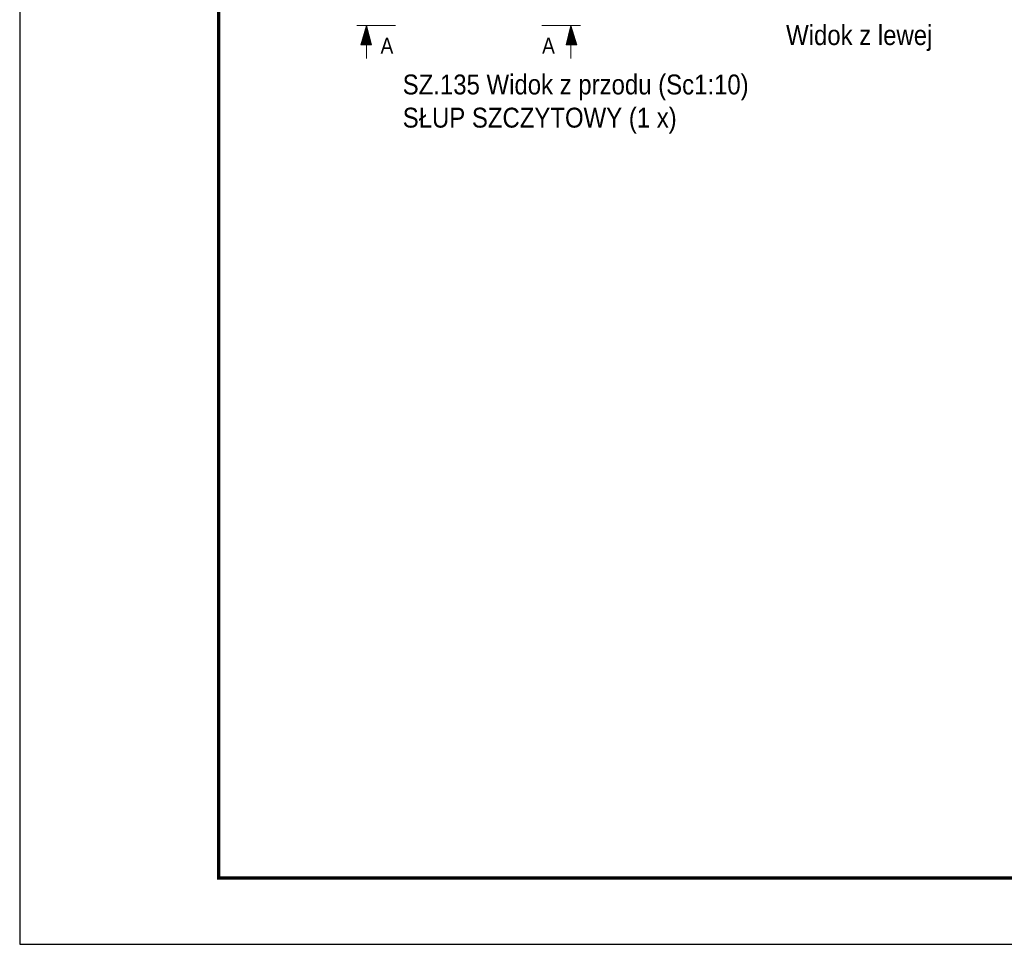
# Model space of a CAD drawing. Header units: millimetres. Extents: x -165 to 441, y 14674 to 15169.
# Tile 1 of 21: x -159 to -10, y 14674 to 14813. Entities that reach past the tile are written whole.
import ezdxf
from ezdxf.enums import TextEntityAlignment as Align

# ---------------------------------------------------------------- set-up
doc = ezdxf.new("R2010")
doc.units = ezdxf.units.MM
doc.header["$LTSCALE"] = 10
doc.layers.add('_FORMATKA', color=8, linetype='Continuous', plot=False)
for name, color, linetype, lineweight in [('_RAMKA', 7, 'Continuous', 35), ('PS_DIM', 4, 'Continuous', 13), ('PS_TEXT', 3, 'Continuous', 18)]:
    doc.layers.add(name, color=color, linetype=linetype, lineweight=lineweight)
doc.styles.add('gil', font='txt', dxfattribs={"width": 0.9})
doc.styles.add('ROMANS', font='romans.shx', dxfattribs={"width": 0.8})

# ---------------------------------------------------------------- blocks, each defined once
blk = doc.blocks.new('*U150')
at = {"layer": '_FORMATKA', "lineweight": -3}
blk.add_lwpolyline([(-594, 0), (0, 0), (0, 420), (-594, 420)], close=True, dxfattribs=at)
at = {"layer": '_RAMKA', "lineweight": -3, "const_width": 0.5}
blk.add_lwpolyline([(-564, 10), (-10, 10), (-10, 410), (-564, 410)], close=True, dxfattribs=at)
blk = doc.blocks.new('Znacznik')
at = {"layer": 'PS_TEXT'}
for p, q in [((4454.27, 7141.25), (4454.27, 7149.35)), ((4454.27, 7147.33), (4447.39, 7147.33)), ((4454.27, 7147.33), (4450.22, 7148.54)), ((4450.22, 7148.54), (4450.22, 7146.32)), ((4454.27, 7147.33), (4450.22, 7148.34)), ((4454.27, 7147.33), (4450.22, 7148.14)), ((4454.27, 7147.33), (4450.22, 7147.94)), ((4454.27, 7147.33), (4450.22, 7147.73)), ((4454.27, 7147.33), (4450.22, 7147.53)), ((4454.27, 7147.33), (4450.22, 7146.32)), ((4454.27, 7147.33), (4450.22, 7146.52)), ((4454.27, 7147.33), (4450.22, 7146.72)), ((4454.27, 7147.33), (4450.22, 7147.13)), ((4454.27, 7147.33), (4450.22, 7146.92)), ((4454.27, 7147.33), (4450.22, 7147.33))]:
    blk.add_line(p, q, dxfattribs=at)
blk = doc.blocks.new('PRZEK3')
at = {"layer": 'PS_DIM', "color": 7, "xscale": -0.8999999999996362, "yscale": 0.8999999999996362, "zscale": 0.9, "rotation": 90}
blk.add_blockref('Znacznik', (202262.67, 15878.89), dxfattribs=at)
at = {"layer": 'PS_TEXT', "style": 'ROMANS', "width": 0.9, "flags": 4}
blk.add_attdef('PRZEKRÓJ', (195831.81, 11873.66), '', height=2.92, dxfattribs=at)
blk = doc.blocks.new('*X209')
at = {"color": 3, "style": 'gil', "width": 0.9}
for s, p in [('SZ.135 Widok z przodu (Sc1:10)', (-100.95, 14801.95)), ('SŁUP SZCZYTOWY (1 x)', (-100.95, 14796.95))]:
    blk.add_text(s, height=3, dxfattribs=at).set_placement(p)
blk = doc.blocks.new('*X227')
at = {"color": 3, "style": 'gil', "width": 0.9}
blk.add_text('Widok z lewej', height=3, dxfattribs=at).set_placement((-43.13, 14809.4))

msp = doc.modelspace()

# ---------------------------------------------------------------- block references
at = {"layer": 'PS_DIM'}
msp.add_blockref('*U150', (435.28, 14673.77), dxfattribs=at)
at = {"layer": 'PS_TEXT'}
ref = msp.add_blockref('PRZEK3', (-156770.46, 24308.37), dxfattribs=dict(at, xscale=-0.8, yscale=0.8, zscale=0.8, rotation=180))
ref.add_attrib('PRZEKRÓJ', 'A', dxfattribs={"height": 2.4, "style": 'gil', "width": 0.9}).set_placement((-104.29, 14807.38), align=Align.BOTTOM_LEFT)
ref = msp.add_blockref('PRZEK3', (156588.49, 24308.37), dxfattribs=dict(at, xscale=0.8, yscale=0.8, zscale=0.8, rotation=180))
ref.add_attrib('PRZEKRÓJ', 'A', dxfattribs={"height": 2.4, "style": 'gil', "width": 0.9}).set_placement((-79.93, 14807.38), align=Align.BOTTOM_LEFT)
for name in ['*X227', '*X209']:
    msp.add_blockref(name, (0, 0), dxfattribs=at)

doc.saveas('drawing.dxf')
